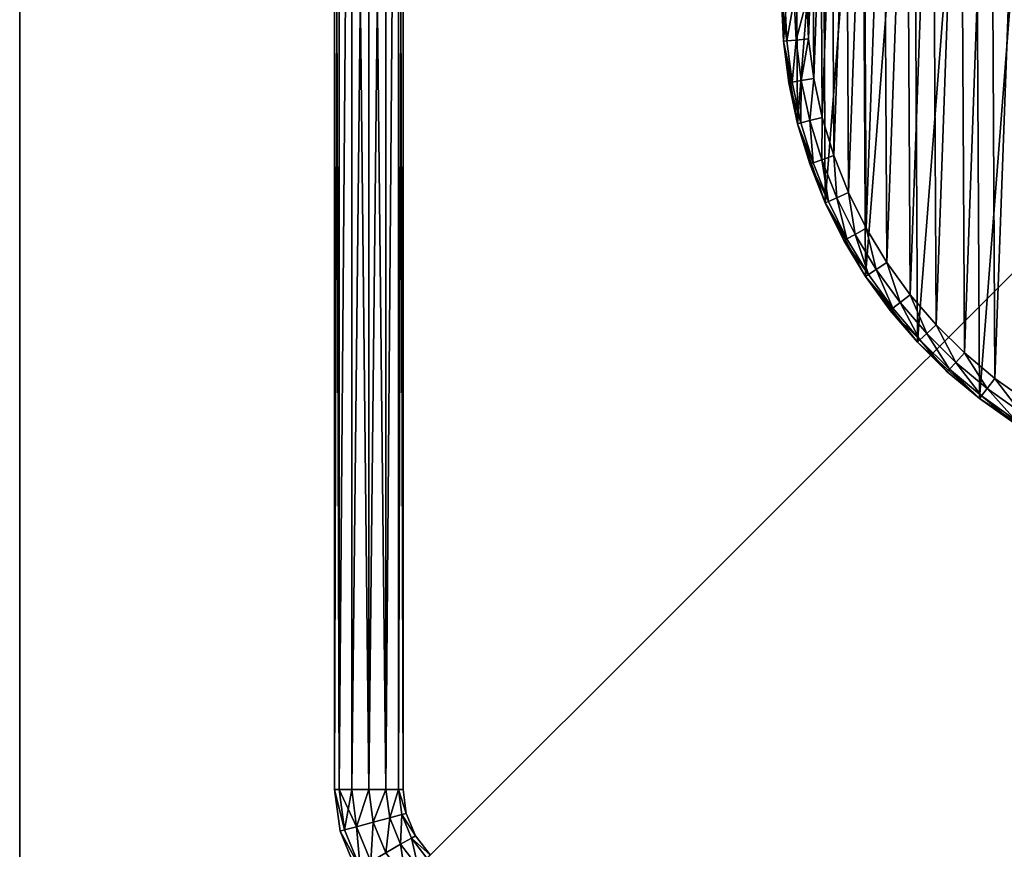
# Model space of a CAD drawing. Header units: millimetres. Extents: x -102 to 98, y 1 to 201.
# Tile 2 of 31: x -102 to -24, y 34 to 99. Entities that reach past the tile are written whole.
import ezdxf

# ---------------------------------------------------------------- set-up
doc = ezdxf.new("R2010")
doc.units = ezdxf.units.MM
doc.header["$LTSCALE"] = 25.4
doc.layers.get('0').update_dxf_attribs({"true_color": 0xff5454})

# ---------------------------------------------------------------- blocks, each defined once
blk = doc.blocks.new('COBA-ANTIQUE-I-9042.STL')
at = {"color": 29, "true_color": 0x40301e}
mesh = blk.add_polyface(dxfattribs=at)
corners = [(-101.681, 201, -30), (-101.681, 1, -35.4), (-101.681, 1, -30), (-101.681, 201, -35.4)]
mesh.append_faces([[corners[k] for k in face] for face in [(0, 1, 2), (1, 0, 3)]], dxfattribs={"vtx0": -1, "color": 29})
at = {"color": 39, "true_color": 0x42361f}
mesh = blk.add_polyface(dxfattribs=at)
corners = [(98.319, 201, -35.4), (-101.681, 1, -35.4), (-101.681, 201, -35.4), (98.319, 1, -35.4)]
mesh.append_faces([[corners[k] for k in face] for face in [(0, 1, 2), (1, 0, 3)]], dxfattribs={"vtx0": -1, "color": 39})
mesh = blk.add_polyface(dxfattribs=at)
corners = [(98.319, 1, -30), (-101.681, 201, -30), (-101.681, 1, -30), (98.319, 201, -30)]
mesh.append_faces([[corners[k] for k in face] for face in [(0, 1, 2), (1, 0, 3)]], dxfattribs={"vtx0": -1, "color": 39})
at = {"color": 250, "true_color": 0x262626}
mesh = blk.add_polyface(dxfattribs=at)
corners = [(-69.769, 169.088, -47.1), (66.046, 32.637, -47.039), (-70.045, 168.726, -47.039), (66.406, 32.912, -47.1)]
mesh.append_faces([[corners[k] for k in face] for face in [(0, 1, 2), (1, 0, 3)]], dxfattribs={"vtx0": -1, "color": 250})
mesh = blk.add_polyface(dxfattribs=at)
corners = [(-69.408, 169.364, -47.039), (66.406, 32.912, -47.1), (-69.769, 169.088, -47.1), (66.682, 33.274, -47.039)]
mesh.append_faces([[corners[k] for k in face] for face in [(0, 1, 2), (1, 0, 3)]], dxfattribs={"vtx0": -1, "color": 250})
mesh = blk.add_polyface(dxfattribs=at)
corners = [(-69.018, 169.539, -46.872), (66.682, 33.274, -47.039), (-69.408, 169.364, -47.039), (66.857, 33.663, -46.872)]
mesh.append_faces([[corners[k] for k in face] for face in [(0, 1, 2), (1, 0, 3)]], dxfattribs={"vtx0": -1, "color": 250})
mesh = blk.add_polyface(dxfattribs=at)
corners = [(-68.848, 169.591, -46.77), (66.857, 33.663, -46.872), (-69.018, 169.539, -46.872), (66.909, 33.833, -46.77)]
mesh.append_faces([[corners[k] for k in face] for face in [(0, 1, 2), (1, 0, 3)]], dxfattribs={"vtx0": -1, "color": 250})
mesh = blk.add_polyface(dxfattribs=at)
corners = [(-68.295, 169.696, -46.25), (66.909, 33.833, -46.77), (-68.848, 169.591, -46.77), (67.014, 34.386, -46.25)]
mesh.append_faces([[corners[k] for k in face] for face in [(0, 1, 2), (1, 0, 3)]], dxfattribs={"vtx0": -1, "color": 250})
mesh = blk.add_polyface(dxfattribs=at)
corners = [(3.957, 97.766, -45.4), (67.035, 34.602, -45.849), (-68.295, 169.696, -46.25)]
mesh.append_faces([[corners[k] for k in face] for face in [(0, 1, 2)]], dxfattribs={"color": 250})
mesh = blk.add_polyface(dxfattribs=at)
corners = [(3.957, 97.766, -45.4), (-68.295, 169.696, -46.25), (-4.916, 106.638, -45.4)]
mesh.append_faces([[corners[k] for k in face] for face in [(0, 1, 2)]], dxfattribs={"color": 250})
mesh = blk.add_polyface(dxfattribs=at)
corners = [(67.035, 34.602, -45.849), (67.014, 34.386, -46.25), (-68.295, 169.696, -46.25)]
mesh.append_faces([[corners[k] for k in face] for face in [(0, 1, 2)]], dxfattribs={"color": 250})
mesh = blk.add_polyface(dxfattribs=at)
corners = [(-70.22, 168.337, -46.872), (65.485, 32.409, -46.77), (-70.272, 168.167, -46.77), (65.655, 32.461, -46.872)]
mesh.append_faces([[corners[k] for k in face] for face in [(0, 1, 2), (1, 0, 3)]], dxfattribs={"vtx0": -1, "color": 250})
mesh = blk.add_polyface(dxfattribs=at)
corners = [(-70.045, 168.726, -47.039), (65.655, 32.461, -46.872), (-70.22, 168.337, -46.872), (66.046, 32.637, -47.039)]
mesh.append_faces([[corners[k] for k in face] for face in [(0, 1, 2), (1, 0, 3)]], dxfattribs={"vtx0": -1, "color": 250})
mesh = blk.add_polyface(dxfattribs=at)
corners = [(-70.377, 167.614, -46.25), (64.932, 32.304, -46.25), (-70.398, 167.398, -45.85)]
mesh.append_faces([[corners[k] for k in face] for face in [(0, 1, 2)]], dxfattribs={"color": 250})
mesh = blk.add_polyface(dxfattribs=at)
corners = [(-70.272, 168.167, -46.77), (64.932, 32.304, -46.25), (-70.377, 167.614, -46.25), (65.485, 32.409, -46.77)]
mesh.append_faces([[corners[k] for k in face] for face in [(0, 1, 2), (1, 0, 3)]], dxfattribs={"vtx0": -1, "color": 250})
mesh = blk.add_polyface(dxfattribs=at)
corners = [(-7.32, 104.234, -45.4), (-70.398, 167.398, -45.85), (64.932, 32.304, -46.25)]
mesh.append_faces([[corners[k] for k in face] for face in [(0, 1, 2)]], dxfattribs={"color": 250})
mesh = blk.add_polyface(dxfattribs=at)
corners = [(-76.881, 163.5, -45.4), (-76.52, 38.5, -46.75), (-76.881, 38.5, -45.4), (-76.52, 163.5, -46.75)]
mesh.append_faces([[corners[k] for k in face] for face in [(0, 1, 2), (1, 0, 3)]], dxfattribs={"vtx0": -1, "color": 250})
mesh = blk.add_polyface(dxfattribs=at)
corners = [(-76.52, 163.5, -44.05), (-76.881, 38.5, -45.4), (-76.52, 38.5, -44.05), (-76.881, 163.5, -45.4)]
mesh.append_faces([[corners[k] for k in face] for face in [(0, 1, 2), (1, 0, 3)]], dxfattribs={"vtx0": -1, "color": 250})
mesh = blk.add_polyface(dxfattribs=at)
corners = [(-75.531, 163.5, -47.738), (-76.52, 38.5, -46.75), (-76.52, 163.5, -46.75), (-75.531, 38.5, -47.738)]
mesh.append_faces([[corners[k] for k in face] for face in [(0, 1, 2), (1, 0, 3)]], dxfattribs={"vtx0": -1, "color": 250})
mesh = blk.add_polyface(dxfattribs=at)
corners = [(-75.531, 163.5, -43.062), (-76.52, 38.5, -44.05), (-75.531, 38.5, -43.062), (-76.52, 163.5, -44.05)]
mesh.append_faces([[corners[k] for k in face] for face in [(0, 1, 2), (1, 0, 3)]], dxfattribs={"vtx0": -1, "color": 250})
mesh = blk.add_polyface(dxfattribs=at)
corners = [(-74.181, 163.5, -48.1), (-75.531, 38.5, -47.738), (-75.531, 163.5, -47.738), (-74.181, 38.5, -48.1)]
mesh.append_faces([[corners[k] for k in face] for face in [(0, 1, 2), (1, 0, 3)]], dxfattribs={"vtx0": -1, "color": 250})
mesh = blk.add_polyface(dxfattribs=at)
corners = [(-74.181, 38.5, -42.7), (-75.531, 163.5, -43.062), (-75.531, 38.5, -43.062), (-74.181, 163.5, -42.7)]
mesh.append_faces([[corners[k] for k in face] for face in [(0, 1, 2), (1, 0, 3)]], dxfattribs={"vtx0": -1, "color": 250})
mesh = blk.add_polyface(dxfattribs=at)
corners = [(-72.831, 163.5, -47.738), (-74.181, 38.5, -48.1), (-74.181, 163.5, -48.1), (-72.831, 38.5, -47.738)]
mesh.append_faces([[corners[k] for k in face] for face in [(0, 1, 2), (1, 0, 3)]], dxfattribs={"vtx0": -1, "color": 250})
mesh = blk.add_polyface(dxfattribs=at)
corners = [(-72.831, 38.5, -43.062), (-74.181, 163.5, -42.7), (-74.181, 38.5, -42.7), (-72.831, 163.5, -43.062)]
mesh.append_faces([[corners[k] for k in face] for face in [(0, 1, 2), (1, 0, 3)]], dxfattribs={"vtx0": -1, "color": 250})
mesh = blk.add_polyface(dxfattribs=at)
corners = [(-71.843, 163.5, -46.75), (-72.831, 38.5, -47.738), (-72.831, 163.5, -47.738), (-71.843, 38.5, -46.75)]
mesh.append_faces([[corners[k] for k in face] for face in [(0, 1, 2), (1, 0, 3)]], dxfattribs={"vtx0": -1, "color": 250})
mesh = blk.add_polyface(dxfattribs=at)
corners = [(-71.843, 163.5, -44.05), (-72.831, 38.5, -43.062), (-71.843, 38.5, -44.05), (-72.831, 163.5, -43.062)]
mesh.append_faces([[corners[k] for k in face] for face in [(0, 1, 2), (1, 0, 3)]], dxfattribs={"vtx0": -1, "color": 250})
mesh = blk.add_polyface(dxfattribs=at)
corners = [(-71.843, 163.5, -46.75), (-71.481, 38.5, -45.4), (-71.843, 38.5, -46.75), (-71.481, 163.5, -45.4)]
mesh.append_faces([[corners[k] for k in face] for face in [(0, 1, 2), (1, 0, 3)]], dxfattribs={"vtx0": -1, "color": 250})
mesh = blk.add_polyface(dxfattribs=at)
corners = [(-71.481, 163.5, -45.4), (-71.843, 38.5, -44.05), (-71.481, 38.5, -45.4), (-71.843, 163.5, -44.05)]
mesh.append_faces([[corners[k] for k in face] for face in [(0, 1, 2), (1, 0, 3)]], dxfattribs={"vtx0": -1, "color": 250})
mesh = blk.add_polyface(dxfattribs=at)
corners = [(-41.527, 97.486, 0), (-40.509, 110.615, 0), (-41.562, 104.093, 0), (-40.405, 90.976, 0), (-38.397, 116.874, 0), (-38.227, 84.739, 0), (-35.283, 122.701, 0), (-35.052, 78.946, 0), (-31.253, 127.936, 0), (-30.967, 73.754, 0), (-26.416, 132.436, 0), (-26.083, 69.305, 0), (-20.905, 136.078, 0), (-20.533, 65.721, 0), (-14.869, 138.764, 0), (-14.47, 63.099, 0), (-8.473, 140.419, 0), (-8.057, 61.511, 0), (-1.893, 140.999, 0), (-1.47, 61.001, 0), (4.694, 140.489, 0), (5.11, 61.581, 0), (11.107, 138.901, 0), (11.506, 63.236, 0), (17.17, 136.279, 0), (17.542, 65.922, 0), (22.72, 132.695, 0), (23.053, 69.564, 0), (27.604, 128.246, 0), (27.89, 74.064, 0), (31.689, 123.054, 0), (31.92, 79.299, 0), (34.864, 117.261, 0), (35.034, 85.126, 0), (37.042, 111.024, 0), (37.146, 91.385, 0), (38.164, 104.514, 0), (38.199, 97.907, 0)]
mesh.append_faces([[corners[k] for k in face] for face in [(0, 1, 2), (36, 35, 37)]], dxfattribs={"vtx0": -1, "color": 250})
mesh.append_faces([[corners[k] for k in face] for face in [(1, 3, 4), (4, 5, 6), (6, 7, 8), (8, 9, 10), (10, 11, 12), (12, 13, 14), (14, 15, 16), (16, 17, 18), (18, 19, 20), (20, 21, 22), (22, 23, 24), (24, 25, 26), (26, 27, 28), (28, 29, 30), (30, 31, 32), (32, 33, 34), (34, 35, 36)]], dxfattribs={"vtx0": -1, "vtx1": -1, "color": 250})
mesh.append_faces([[corners[k] for k in face] for face in [(1, 0, 3), (4, 3, 5), (6, 5, 7), (8, 7, 9), (10, 9, 11), (12, 11, 13), (14, 13, 15), (16, 15, 17), (18, 17, 19), (20, 19, 21), (22, 21, 23), (24, 23, 25), (26, 25, 27), (28, 27, 29), (30, 29, 31), (32, 31, 33), (34, 33, 35)]], dxfattribs={"vtx0": -1, "vtx2": -1, "color": 250})
mesh = blk.add_polyface(dxfattribs=at)
corners = [(-39.568, 103.938, -30), (-39.535, 97.662, -30), (-39.681, 100.799, -30), (-39.196, 107.057, -30), (-39.13, 94.548, -30), (-38.567, 110.134, -30), (-38.469, 91.477, -30), (-37.687, 113.149, -30), (-37.557, 88.472, -30), (-36.561, 116.081, -30), (-36.4, 85.552, -30), (-35.196, 118.909, -30), (-35.006, 82.738, -30), (-33.603, 121.616, -30), (-33.384, 80.048, -30), (-31.792, 124.181, -30), (-31.545, 77.502, -30), (-29.774, 126.589, -30), (-29.503, 75.116, -30), (-27.565, 128.821, -30), (-27.27, 72.907, -30), (-25.18, 130.864, -30), (-24.863, 70.89, -30), (-22.633, 132.702, -30), (-22.297, 69.078, -30), (-19.944, 134.324, -30), (-19.591, 67.485, -30), (-17.129, 135.718, -30), (-16.762, 66.121, -30), (-14.21, 136.875, -30), (-13.83, 64.994, -30), (-11.204, 137.787, -30), (-10.815, 64.114, -30), (-8.134, 138.448, -30), (-7.738, 63.486, -30), (-5.019, 138.853, -30), (-4.62, 63.114, -30), (-1.882, 138.999, -30), (-1.481, 63.001, -30), (1.257, 138.886, -30), (1.656, 63.147, -30), (4.375, 138.514, -30), (4.771, 63.552, -30), (7.452, 137.886, -30), (7.841, 64.213, -30), (10.467, 137.006, -30), (10.847, 65.125, -30), (13.399, 135.879, -30), (13.766, 66.282, -30), (16.228, 134.515, -30), (16.581, 67.676, -30), (18.934, 132.922, -30), (19.27, 69.298, -30), (21.5, 131.11, -30), (21.817, 71.136, -30), (23.907, 129.093, -30), (24.202, 73.179, -30), (26.14, 126.884, -30), (26.412, 75.411, -30), (28.182, 124.498, -30), (28.429, 77.819, -30), (30.021, 121.952, -30), (30.24, 80.384, -30), (31.643, 119.262, -30), (31.834, 83.091, -30), (33.037, 116.448, -30), (33.198, 85.919, -30), (34.194, 113.528, -30), (34.324, 88.851, -30), (35.106, 110.523, -30), (35.204, 91.866, -30), (35.767, 107.452, -30), (35.833, 94.943, -30), (36.172, 104.338, -30), (36.205, 98.062, -30), (36.318, 101.201, -30)]
mesh.append_faces([[corners[k] for k in face] for face in [(0, 1, 2), (74, 73, 75)]], dxfattribs={"vtx0": -1, "color": 250})
mesh.append_faces([[corners[k] for k in face] for face in [(1, 3, 4), (4, 5, 6), (6, 7, 8), (8, 9, 10), (10, 11, 12), (12, 13, 14), (14, 15, 16), (16, 17, 18), (18, 19, 20), (20, 21, 22), (22, 23, 24), (24, 25, 26), (26, 27, 28), (28, 29, 30), (30, 31, 32), (32, 33, 34), (34, 35, 36), (36, 37, 38), (38, 39, 40), (40, 41, 42), (42, 43, 44), (44, 45, 46), (46, 47, 48), (48, 49, 50), (50, 51, 52), (52, 53, 54), (54, 55, 56), (56, 57, 58), (58, 59, 60), (60, 61, 62), (62, 63, 64), (64, 65, 66), (66, 67, 68), (68, 69, 70), (70, 71, 72), (72, 73, 74)]], dxfattribs={"vtx0": -1, "vtx1": -1, "color": 250})
mesh.append_faces([[corners[k] for k in face] for face in [(1, 0, 3), (4, 3, 5), (6, 5, 7), (8, 7, 9), (10, 9, 11), (12, 11, 13), (14, 13, 15), (16, 15, 17), (18, 17, 19), (20, 19, 21), (22, 21, 23), (24, 23, 25), (26, 25, 27), (28, 27, 29), (30, 29, 31), (32, 31, 33), (34, 33, 35), (36, 35, 37), (38, 37, 39), (40, 39, 41), (42, 41, 43), (44, 43, 45), (46, 45, 47), (48, 47, 49), (50, 49, 51), (52, 51, 53), (54, 53, 55), (56, 55, 57), (58, 57, 59), (60, 59, 61), (62, 61, 63), (64, 63, 65), (66, 65, 67), (68, 67, 69), (70, 69, 71), (72, 71, 73)]], dxfattribs={"vtx0": -1, "vtx2": -1, "color": 250})
mesh = blk.add_polyface(dxfattribs=at)
corners = [(-41.562, 104.093, 0), (-41.681, 100.789, -28), (-41.527, 97.486, 0)]
mesh.append_faces([[corners[k] for k in face] for face in [(0, 1, 2)]], dxfattribs={"color": 250})
mesh = blk.add_polyface(dxfattribs=at)
corners = [(-41.681, 100.789, -28), (-41.26, 97.51, -29), (-41.527, 97.486, -28), (-41.413, 100.79, -29)]
mesh.append_faces([[corners[k] for k in face] for face in [(0, 1, 2), (1, 0, 3)]], dxfattribs={"vtx0": -1, "color": 250})
mesh = blk.add_polyface(dxfattribs=at)
corners = [(-41.681, 100.789, -28), (-41.527, 97.486, -28), (-41.527, 97.486, 0)]
mesh.append_faces([[corners[k] for k in face] for face in [(0, 1, 2)]], dxfattribs={"color": 250})
mesh = blk.add_polyface(dxfattribs=at)
corners = [(-40.681, 100.794, -29.732), (-41.26, 97.51, -29), (-41.413, 100.79, -29), (-40.531, 97.574, -29.732)]
mesh.append_faces([[corners[k] for k in face] for face in [(0, 1, 2), (1, 0, 3)]], dxfattribs={"vtx0": -1, "color": 250})
mesh = blk.add_polyface(dxfattribs=at)
corners = [(-39.681, 100.799, -30), (-40.531, 97.574, -29.732), (-40.681, 100.794, -29.732), (-39.535, 97.662, -30)]
mesh.append_faces([[corners[k] for k in face] for face in [(0, 1, 2), (1, 0, 3)]], dxfattribs={"vtx0": -1, "color": 250})
mesh = blk.add_polyface(dxfattribs=at)
corners = [(-41.527, 97.486, -28), (-40.837, 94.254, -29), (-41.101, 94.208, -28), (-41.26, 97.51, -29)]
mesh.append_faces([[corners[k] for k in face] for face in [(0, 1, 2), (1, 0, 3)]], dxfattribs={"vtx0": -1, "color": 250})
mesh = blk.add_polyface(dxfattribs=at)
corners = [(-41.527, 97.486, -28), (-41.101, 94.208, -28), (-41.527, 97.486, 0)]
mesh.append_faces([[corners[k] for k in face] for face in [(0, 1, 2)]], dxfattribs={"color": 250})
mesh = blk.add_polyface(dxfattribs=at)
corners = [(-41.527, 97.486, 0), (-41.101, 94.208, -28), (-40.405, 90.976, 0)]
mesh.append_faces([[corners[k] for k in face] for face in [(0, 1, 2)]], dxfattribs={"color": 250})
mesh = blk.add_polyface(dxfattribs=at)
corners = [(-40.531, 97.574, -29.732), (-40.837, 94.254, -29), (-41.26, 97.51, -29), (-40.115, 94.378, -29.732)]
mesh.append_faces([[corners[k] for k in face] for face in [(0, 1, 2), (1, 0, 3)]], dxfattribs={"vtx0": -1, "color": 250})
mesh = blk.add_polyface(dxfattribs=at)
corners = [(-39.535, 97.662, -30), (-40.115, 94.378, -29.732), (-40.531, 97.574, -29.732), (-39.13, 94.548, -30)]
mesh.append_faces([[corners[k] for k in face] for face in [(0, 1, 2), (1, 0, 3)]], dxfattribs={"vtx0": -1, "color": 250})
mesh = blk.add_polyface(dxfattribs=at)
corners = [(-41.101, 94.208, -28), (-40.146, 91.043, -29), (-40.405, 90.976, -28), (-40.837, 94.254, -29)]
mesh.append_faces([[corners[k] for k in face] for face in [(0, 1, 2), (1, 0, 3)]], dxfattribs={"vtx0": -1, "color": 250})
mesh = blk.add_polyface(dxfattribs=at)
corners = [(-41.101, 94.208, -28), (-40.405, 90.976, -28), (-40.405, 90.976, 0)]
mesh.append_faces([[corners[k] for k in face] for face in [(0, 1, 2)]], dxfattribs={"color": 250})
mesh = blk.add_polyface(dxfattribs=at)
corners = [(-40.115, 94.378, -29.732), (-40.146, 91.043, -29), (-40.837, 94.254, -29), (-39.437, 91.227, -29.732)]
mesh.append_faces([[corners[k] for k in face] for face in [(0, 1, 2), (1, 0, 3)]], dxfattribs={"vtx0": -1, "color": 250})
mesh = blk.add_polyface(dxfattribs=at)
corners = [(-39.13, 94.548, -30), (-39.437, 91.227, -29.732), (-40.115, 94.378, -29.732), (-38.469, 91.477, -30)]
mesh.append_faces([[corners[k] for k in face] for face in [(0, 1, 2), (1, 0, 3)]], dxfattribs={"vtx0": -1, "color": 250})
mesh = blk.add_polyface(dxfattribs=at)
corners = [(-40.405, 90.976, -28), (-39.192, 87.901, -29), (-39.445, 87.812, -28), (-40.146, 91.043, -29)]
mesh.append_faces([[corners[k] for k in face] for face in [(0, 1, 2), (1, 0, 3)]], dxfattribs={"vtx0": -1, "color": 250})
mesh = blk.add_polyface(dxfattribs=at)
corners = [(-40.405, 90.976, -28), (-39.445, 87.812, -28), (-40.405, 90.976, 0)]
mesh.append_faces([[corners[k] for k in face] for face in [(0, 1, 2)]], dxfattribs={"color": 250})
mesh = blk.add_polyface(dxfattribs=at)
corners = [(-40.405, 90.976, 0), (-39.445, 87.812, -28), (-38.227, 84.739, 0)]
mesh.append_faces([[corners[k] for k in face] for face in [(0, 1, 2)]], dxfattribs={"color": 250})
mesh = blk.add_polyface(dxfattribs=at)
corners = [(-39.437, 91.227, -29.732), (-39.192, 87.901, -29), (-40.146, 91.043, -29), (-38.501, 88.142, -29.732)]
mesh.append_faces([[corners[k] for k in face] for face in [(0, 1, 2), (1, 0, 3)]], dxfattribs={"vtx0": -1, "color": 250})
mesh = blk.add_polyface(dxfattribs=at)
corners = [(-38.469, 91.477, -30), (-38.501, 88.142, -29.732), (-39.437, 91.227, -29.732), (-37.557, 88.472, -30)]
mesh.append_faces([[corners[k] for k in face] for face in [(0, 1, 2), (1, 0, 3)]], dxfattribs={"vtx0": -1, "color": 250})
mesh = blk.add_polyface(dxfattribs=at)
corners = [(-37.557, 88.472, -30), (-37.313, 85.146, -29.732), (-38.501, 88.142, -29.732), (-36.4, 85.552, -30)]
mesh.append_faces([[corners[k] for k in face] for face in [(0, 1, 2), (1, 0, 3)]], dxfattribs={"vtx0": -1, "color": 250})
mesh = blk.add_polyface(dxfattribs=at)
corners = [(-39.445, 87.812, -28), (-37.982, 84.848, -29), (-38.227, 84.739, -28), (-39.192, 87.901, -29)]
mesh.append_faces([[corners[k] for k in face] for face in [(0, 1, 2), (1, 0, 3)]], dxfattribs={"vtx0": -1, "color": 250})
mesh = blk.add_polyface(dxfattribs=at)
corners = [(-39.445, 87.812, -28), (-38.227, 84.739, -28), (-38.227, 84.739, 0)]
mesh.append_faces([[corners[k] for k in face] for face in [(0, 1, 2)]], dxfattribs={"color": 250})
mesh = blk.add_polyface(dxfattribs=at)
corners = [(-38.501, 88.142, -29.732), (-37.982, 84.848, -29), (-39.192, 87.901, -29), (-37.313, 85.146, -29.732)]
mesh.append_faces([[corners[k] for k in face] for face in [(0, 1, 2), (1, 0, 3)]], dxfattribs={"vtx0": -1, "color": 250})
mesh = blk.add_polyface(dxfattribs=at)
corners = [(-36.4, 85.552, -30), (-35.882, 82.257, -29.732), (-37.313, 85.146, -29.732), (-35.006, 82.738, -30)]
mesh.append_faces([[corners[k] for k in face] for face in [(0, 1, 2), (1, 0, 3)]], dxfattribs={"vtx0": -1, "color": 250})
mesh = blk.add_polyface(dxfattribs=at)
corners = [(-38.227, 84.739, -28), (-36.524, 81.905, -29), (-36.759, 81.777, -28), (-37.982, 84.848, -29)]
mesh.append_faces([[corners[k] for k in face] for face in [(0, 1, 2), (1, 0, 3)]], dxfattribs={"vtx0": -1, "color": 250})
mesh = blk.add_polyface(dxfattribs=at)
corners = [(-38.227, 84.739, -28), (-36.759, 81.777, -28), (-38.227, 84.739, 0)]
mesh.append_faces([[corners[k] for k in face] for face in [(0, 1, 2)]], dxfattribs={"color": 250})
mesh = blk.add_polyface(dxfattribs=at)
corners = [(-38.227, 84.739, 0), (-36.759, 81.777, -28), (-35.052, 78.946, 0)]
mesh.append_faces([[corners[k] for k in face] for face in [(0, 1, 2)]], dxfattribs={"color": 250})
mesh = blk.add_polyface(dxfattribs=at)
corners = [(-37.313, 85.146, -29.732), (-36.524, 81.905, -29), (-37.982, 84.848, -29), (-35.882, 82.257, -29.732)]
mesh.append_faces([[corners[k] for k in face] for face in [(0, 1, 2), (1, 0, 3)]], dxfattribs={"vtx0": -1, "color": 250})
mesh = blk.add_polyface(dxfattribs=at)
corners = [(-35.882, 82.257, -29.732), (-34.829, 79.093, -29), (-36.524, 81.905, -29), (-34.218, 79.497, -29.732)]
mesh.append_faces([[corners[k] for k in face] for face in [(0, 1, 2), (1, 0, 3)]], dxfattribs={"vtx0": -1, "color": 250})
mesh = blk.add_polyface(dxfattribs=at)
corners = [(-35.006, 82.738, -30), (-34.218, 79.497, -29.732), (-35.882, 82.257, -29.732), (-33.384, 80.048, -30)]
mesh.append_faces([[corners[k] for k in face] for face in [(0, 1, 2), (1, 0, 3)]], dxfattribs={"vtx0": -1, "color": 250})
mesh = blk.add_polyface(dxfattribs=at)
corners = [(-36.759, 81.777, -28), (-34.829, 79.093, -29), (-35.052, 78.946, -28), (-36.524, 81.905, -29)]
mesh.append_faces([[corners[k] for k in face] for face in [(0, 1, 2), (1, 0, 3)]], dxfattribs={"vtx0": -1, "color": 250})
mesh = blk.add_polyface(dxfattribs=at)
corners = [(-36.759, 81.777, -28), (-35.052, 78.946, -28), (-35.052, 78.946, 0)]
mesh.append_faces([[corners[k] for k in face] for face in [(0, 1, 2)]], dxfattribs={"color": 250})
mesh = blk.add_polyface(dxfattribs=at)
corners = [(-33.384, 80.048, -30), (-32.331, 76.884, -29.732), (-34.218, 79.497, -29.732), (-31.545, 77.502, -30)]
mesh.append_faces([[corners[k] for k in face] for face in [(0, 1, 2), (1, 0, 3)]], dxfattribs={"vtx0": -1, "color": 250})
mesh = blk.add_polyface(dxfattribs=at)
corners = [(-34.218, 79.497, -29.732), (-32.906, 76.431, -29), (-34.829, 79.093, -29), (-32.331, 76.884, -29.732)]
mesh.append_faces([[corners[k] for k in face] for face in [(0, 1, 2), (1, 0, 3)]], dxfattribs={"vtx0": -1, "color": 250})
mesh = blk.add_polyface(dxfattribs=at)
corners = [(-35.052, 78.946, -28), (-32.906, 76.431, -29), (-33.117, 76.265, -28), (-34.829, 79.093, -29)]
mesh.append_faces([[corners[k] for k in face] for face in [(0, 1, 2), (1, 0, 3)]], dxfattribs={"vtx0": -1, "color": 250})
mesh = blk.add_polyface(dxfattribs=at)
corners = [(-35.052, 78.946, -28), (-33.117, 76.265, -28), (-35.052, 78.946, 0)]
mesh.append_faces([[corners[k] for k in face] for face in [(0, 1, 2)]], dxfattribs={"color": 250})
mesh = blk.add_polyface(dxfattribs=at)
corners = [(-35.052, 78.946, 0), (-33.117, 76.265, -28), (-30.967, 73.754, 0)]
mesh.append_faces([[corners[k] for k in face] for face in [(0, 1, 2)]], dxfattribs={"color": 250})
mesh = blk.add_polyface(dxfattribs=at)
corners = [(-32.331, 76.884, -29.732), (-30.771, 73.936, -29), (-32.906, 76.431, -29), (-30.235, 74.435, -29.732)]
mesh.append_faces([[corners[k] for k in face] for face in [(0, 1, 2), (1, 0, 3)]], dxfattribs={"vtx0": -1, "color": 250})
mesh = blk.add_polyface(dxfattribs=at)
corners = [(-31.545, 77.502, -30), (-30.235, 74.435, -29.732), (-32.331, 76.884, -29.732), (-29.503, 75.116, -30)]
mesh.append_faces([[corners[k] for k in face] for face in [(0, 1, 2), (1, 0, 3)]], dxfattribs={"vtx0": -1, "color": 250})
mesh = blk.add_polyface(dxfattribs=at)
corners = [(-33.117, 76.265, -28), (-30.771, 73.936, -29), (-30.967, 73.754, -28), (-32.906, 76.431, -29)]
mesh.append_faces([[corners[k] for k in face] for face in [(0, 1, 2), (1, 0, 3)]], dxfattribs={"vtx0": -1, "color": 250})
mesh = blk.add_polyface(dxfattribs=at)
corners = [(-33.117, 76.265, -28), (-30.967, 73.754, -28), (-30.967, 73.754, 0)]
mesh.append_faces([[corners[k] for k in face] for face in [(0, 1, 2)]], dxfattribs={"color": 250})
mesh = blk.add_polyface(dxfattribs=at)
corners = [(-29.503, 75.116, -30), (-27.944, 72.168, -29.732), (-30.235, 74.435, -29.732), (-27.27, 72.907, -30)]
mesh.append_faces([[corners[k] for k in face] for face in [(0, 1, 2), (1, 0, 3)]], dxfattribs={"vtx0": -1, "color": 250})
mesh = blk.add_polyface(dxfattribs=at)
corners = [(-28.617, 71.428, -28), (-30.771, 73.936, -29), (-28.437, 71.627, -29), (-30.967, 73.754, -28)]
mesh.append_faces([[corners[k] for k in face] for face in [(0, 1, 2), (1, 0, 3)]], dxfattribs={"vtx0": -1, "color": 250})
mesh = blk.add_polyface(dxfattribs=at)
corners = [(-30.967, 73.754, 0), (-30.967, 73.754, -28), (-28.617, 71.428, -28)]
mesh.append_faces([[corners[k] for k in face] for face in [(0, 1, 2)]], dxfattribs={"color": 250})
mesh = blk.add_polyface(dxfattribs=at)
corners = [(-30.967, 73.754, 0), (-28.617, 71.428, -28), (-26.083, 69.305, 0)]
mesh.append_faces([[corners[k] for k in face] for face in [(0, 1, 2)]], dxfattribs={"color": 250})
mesh = blk.add_polyface(dxfattribs=at)
corners = [(-30.235, 74.435, -29.732), (-28.437, 71.627, -29), (-30.771, 73.936, -29), (-27.944, 72.168, -29.732)]
mesh.append_faces([[corners[k] for k in face] for face in [(0, 1, 2), (1, 0, 3)]], dxfattribs={"vtx0": -1, "color": 250})
mesh = blk.add_polyface(dxfattribs=at)
corners = [(-27.27, 72.907, -30), (-25.473, 70.098, -29.732), (-27.944, 72.168, -29.732), (-24.863, 70.89, -30)]
mesh.append_faces([[corners[k] for k in face] for face in [(0, 1, 2), (1, 0, 3)]], dxfattribs={"vtx0": -1, "color": 250})
mesh = blk.add_polyface(dxfattribs=at)
corners = [(-27.944, 72.168, -29.732), (-25.92, 69.517, -29), (-28.437, 71.627, -29), (-25.473, 70.098, -29.732)]
mesh.append_faces([[corners[k] for k in face] for face in [(0, 1, 2), (1, 0, 3)]], dxfattribs={"vtx0": -1, "color": 250})
mesh = blk.add_polyface(dxfattribs=at)
corners = [(-26.083, 69.305, -28), (-28.437, 71.627, -29), (-25.92, 69.517, -29), (-28.617, 71.428, -28)]
mesh.append_faces([[corners[k] for k in face] for face in [(0, 1, 2), (1, 0, 3)]], dxfattribs={"vtx0": -1, "color": 250})
mesh = blk.add_polyface(dxfattribs=at)
corners = [(-26.083, 69.305, 0), (-28.617, 71.428, -28), (-26.083, 69.305, -28)]
mesh.append_faces([[corners[k] for k in face] for face in [(0, 1, 2)]], dxfattribs={"color": 250})
mesh = blk.add_polyface(dxfattribs=at)
corners = [(-24.863, 70.89, -30), (-22.84, 68.238, -29.732), (-25.473, 70.098, -29.732), (-22.297, 69.078, -30)]
mesh.append_faces([[corners[k] for k in face] for face in [(0, 1, 2), (1, 0, 3)]], dxfattribs={"vtx0": -1, "color": 250})
mesh = blk.add_polyface(dxfattribs=at)
corners = [(-25.473, 70.098, -29.732), (-23.237, 67.623, -29), (-25.92, 69.517, -29), (-22.84, 68.238, -29.732)]
mesh.append_faces([[corners[k] for k in face] for face in [(0, 1, 2), (1, 0, 3)]], dxfattribs={"vtx0": -1, "color": 250})
mesh = blk.add_polyface(dxfattribs=at)
corners = [(-23.382, 67.398, -28), (-25.92, 69.517, -29), (-23.237, 67.623, -29), (-26.083, 69.305, -28)]
mesh.append_faces([[corners[k] for k in face] for face in [(0, 1, 2), (1, 0, 3)]], dxfattribs={"vtx0": -1, "color": 250})
mesh = blk.add_polyface(dxfattribs=at)
corners = [(-26.083, 69.305, 0), (-26.083, 69.305, -28), (-23.382, 67.398, -28)]
mesh.append_faces([[corners[k] for k in face] for face in [(0, 1, 2)]], dxfattribs={"color": 250})
mesh = blk.add_polyface(dxfattribs=at)
corners = [(-26.083, 69.305, 0), (-23.382, 67.398, -28), (-20.533, 65.721, 0)]
mesh.append_faces([[corners[k] for k in face] for face in [(0, 1, 2)]], dxfattribs={"color": 250})
mesh = blk.add_polyface(dxfattribs=at)
corners = [(-76.881, 38.5, -45.4), (-76.099, 35.307, -46.75), (-76.449, 35.213, -45.4), (-76.52, 38.5, -46.75)]
mesh.append_faces([[corners[k] for k in face] for face in [(0, 1, 2), (1, 0, 3)]], dxfattribs={"vtx0": -1, "color": 250})
mesh = blk.add_polyface(dxfattribs=at)
corners = [(-76.099, 35.307, -44.05), (-76.881, 38.5, -45.4), (-76.449, 35.213, -45.4), (-76.52, 38.5, -44.05)]
mesh.append_faces([[corners[k] for k in face] for face in [(0, 1, 2), (1, 0, 3)]], dxfattribs={"vtx0": -1, "color": 250})
mesh = blk.add_polyface(dxfattribs=at)
corners = [(-75.531, 38.5, -47.738), (-76.099, 35.307, -46.75), (-76.52, 38.5, -46.75), (-75.145, 35.562, -47.738)]
mesh.append_faces([[corners[k] for k in face] for face in [(0, 1, 2), (1, 0, 3)]], dxfattribs={"vtx0": -1, "color": 250})
mesh = blk.add_polyface(dxfattribs=at)
corners = [(-75.145, 35.562, -43.062), (-76.52, 38.5, -44.05), (-76.099, 35.307, -44.05), (-75.531, 38.5, -43.062)]
mesh.append_faces([[corners[k] for k in face] for face in [(0, 1, 2), (1, 0, 3)]], dxfattribs={"vtx0": -1, "color": 250})
mesh = blk.add_polyface(dxfattribs=at)
corners = [(-74.181, 38.5, -48.1), (-75.145, 35.562, -47.738), (-75.531, 38.5, -47.738), (-73.841, 35.912, -48.1)]
mesh.append_faces([[corners[k] for k in face] for face in [(0, 1, 2), (1, 0, 3)]], dxfattribs={"vtx0": -1, "color": 250})
mesh = blk.add_polyface(dxfattribs=at)
corners = [(-75.145, 35.562, -43.062), (-74.181, 38.5, -42.7), (-75.531, 38.5, -43.062), (-73.841, 35.912, -42.7)]
mesh.append_faces([[corners[k] for k in face] for face in [(0, 1, 2), (1, 0, 3)]], dxfattribs={"vtx0": -1, "color": 250})
mesh = blk.add_polyface(dxfattribs=at)
corners = [(-72.831, 38.5, -47.738), (-73.841, 35.912, -48.1), (-74.181, 38.5, -48.1), (-72.537, 36.261, -47.738)]
mesh.append_faces([[corners[k] for k in face] for face in [(0, 1, 2), (1, 0, 3)]], dxfattribs={"vtx0": -1, "color": 250})
mesh = blk.add_polyface(dxfattribs=at)
corners = [(-73.841, 35.912, -42.7), (-72.831, 38.5, -43.062), (-74.181, 38.5, -42.7), (-72.537, 36.261, -43.062)]
mesh.append_faces([[corners[k] for k in face] for face in [(0, 1, 2), (1, 0, 3)]], dxfattribs={"vtx0": -1, "color": 250})
mesh = blk.add_polyface(dxfattribs=at)
corners = [(-71.843, 38.5, -46.75), (-72.537, 36.261, -47.738), (-72.831, 38.5, -47.738), (-71.582, 36.517, -46.75)]
mesh.append_faces([[corners[k] for k in face] for face in [(0, 1, 2), (1, 0, 3)]], dxfattribs={"vtx0": -1, "color": 250})
mesh = blk.add_polyface(dxfattribs=at)
corners = [(-72.537, 36.261, -43.062), (-71.843, 38.5, -44.05), (-72.831, 38.5, -43.062), (-71.582, 36.517, -44.05)]
mesh.append_faces([[corners[k] for k in face] for face in [(0, 1, 2), (1, 0, 3)]], dxfattribs={"vtx0": -1, "color": 250})
mesh = blk.add_polyface(dxfattribs=at)
corners = [(-71.843, 38.5, -46.75), (-71.233, 36.611, -45.4), (-71.582, 36.517, -46.75), (-71.481, 38.5, -45.4)]
mesh.append_faces([[corners[k] for k in face] for face in [(0, 1, 2), (1, 0, 3)]], dxfattribs={"vtx0": -1, "color": 250})
mesh = blk.add_polyface(dxfattribs=at)
corners = [(-71.233, 36.611, -45.4), (-71.843, 38.5, -44.05), (-71.582, 36.517, -44.05), (-71.481, 38.5, -45.4)]
mesh.append_faces([[corners[k] for k in face] for face in [(0, 1, 2), (1, 0, 3)]], dxfattribs={"vtx0": -1, "color": 250})
mesh = blk.add_polyface(dxfattribs=at)
corners = [(-71.582, 36.517, -46.75), (-71.673, 34.175, -47.738), (-72.537, 36.261, -47.738), (-70.817, 34.669, -46.75)]
mesh.append_faces([[corners[k] for k in face] for face in [(0, 1, 2), (1, 0, 3)]], dxfattribs={"vtx0": -1, "color": 250})
mesh = blk.add_polyface(dxfattribs=at)
corners = [(-71.673, 34.175, -43.062), (-71.582, 36.517, -44.05), (-72.537, 36.261, -43.062), (-70.817, 34.669, -44.05)]
mesh.append_faces([[corners[k] for k in face] for face in [(0, 1, 2), (1, 0, 3)]], dxfattribs={"vtx0": -1, "color": 250})
mesh = blk.add_polyface(dxfattribs=at)
corners = [(-71.582, 36.517, -46.75), (-70.503, 34.85, -45.4), (-70.817, 34.669, -46.75), (-71.233, 36.611, -45.4)]
mesh.append_faces([[corners[k] for k in face] for face in [(0, 1, 2), (1, 0, 3)]], dxfattribs={"vtx0": -1, "color": 250})
mesh = blk.add_polyface(dxfattribs=at)
corners = [(-70.503, 34.85, -45.4), (-71.582, 36.517, -44.05), (-70.817, 34.669, -44.05), (-71.233, 36.611, -45.4)]
mesh.append_faces([[corners[k] for k in face] for face in [(0, 1, 2), (1, 0, 3)]], dxfattribs={"vtx0": -1, "color": 250})
mesh = blk.add_polyface(dxfattribs=at)
corners = [(-73.841, 35.912, -48.1), (-74.011, 32.825, -47.738), (-75.145, 35.562, -47.738), (-72.842, 33.5, -48.1)]
mesh.append_faces([[corners[k] for k in face] for face in [(0, 1, 2), (1, 0, 3)]], dxfattribs={"vtx0": -1, "color": 250})
mesh = blk.add_polyface(dxfattribs=at)
corners = [(-74.011, 32.825, -43.062), (-73.841, 35.912, -42.7), (-75.145, 35.562, -43.062), (-72.842, 33.5, -42.7)]
mesh.append_faces([[corners[k] for k in face] for face in [(0, 1, 2), (1, 0, 3)]], dxfattribs={"vtx0": -1, "color": 250})
mesh = blk.add_polyface(dxfattribs=at)
corners = [(-72.537, 36.261, -47.738), (-72.842, 33.5, -48.1), (-73.841, 35.912, -48.1), (-71.673, 34.175, -47.738)]
mesh.append_faces([[corners[k] for k in face] for face in [(0, 1, 2), (1, 0, 3)]], dxfattribs={"vtx0": -1, "color": 250})
mesh = blk.add_polyface(dxfattribs=at)
corners = [(-72.842, 33.5, -42.7), (-72.537, 36.261, -43.062), (-73.841, 35.912, -42.7), (-71.673, 34.175, -43.062)]
mesh.append_faces([[corners[k] for k in face] for face in [(0, 1, 2), (1, 0, 3)]], dxfattribs={"vtx0": -1, "color": 250})
mesh = blk.add_polyface(dxfattribs=at)
corners = [(-76.449, 35.213, -45.4), (-74.867, 32.331, -46.75), (-75.18, 32.15, -45.4), (-76.099, 35.307, -46.75)]
mesh.append_faces([[corners[k] for k in face] for face in [(0, 1, 2), (1, 0, 3)]], dxfattribs={"vtx0": -1, "color": 250})
mesh = blk.add_polyface(dxfattribs=at)
corners = [(-74.867, 32.331, -44.05), (-76.449, 35.213, -45.4), (-75.18, 32.15, -45.4), (-76.099, 35.307, -44.05)]
mesh.append_faces([[corners[k] for k in face] for face in [(0, 1, 2), (1, 0, 3)]], dxfattribs={"vtx0": -1, "color": 250})
mesh = blk.add_polyface(dxfattribs=at)
corners = [(-75.145, 35.562, -47.738), (-74.867, 32.331, -46.75), (-76.099, 35.307, -46.75), (-74.011, 32.825, -47.738)]
mesh.append_faces([[corners[k] for k in face] for face in [(0, 1, 2), (1, 0, 3)]], dxfattribs={"vtx0": -1, "color": 250})
mesh = blk.add_polyface(dxfattribs=at)
corners = [(-74.867, 32.331, -44.05), (-75.145, 35.562, -43.062), (-76.099, 35.307, -44.05), (-74.011, 32.825, -43.062)]
mesh.append_faces([[corners[k] for k in face] for face in [(0, 1, 2), (1, 0, 3)]], dxfattribs={"vtx0": -1, "color": 250})
mesh = blk.add_polyface(dxfattribs=at)
corners = [(-71.673, 34.175, -47.738), (-71.253, 31.429, -48.1), (-72.842, 33.5, -48.1), (-70.298, 32.384, -47.738)]
mesh.append_faces([[corners[k] for k in face] for face in [(0, 1, 2), (1, 0, 3)]], dxfattribs={"vtx0": -1, "color": 250})
mesh = blk.add_polyface(dxfattribs=at)
corners = [(-71.253, 31.429, -42.7), (-71.673, 34.175, -43.062), (-72.842, 33.5, -42.7), (-70.298, 32.384, -43.062)]
mesh.append_faces([[corners[k] for k in face] for face in [(0, 1, 2), (1, 0, 3)]], dxfattribs={"vtx0": -1, "color": 250})
mesh = blk.add_polyface(dxfattribs=at)
corners = [(-70.817, 34.669, -46.75), (-70.298, 32.384, -47.738), (-71.673, 34.175, -47.738), (-69.599, 33.082, -46.75)]
mesh.append_faces([[corners[k] for k in face] for face in [(0, 1, 2), (1, 0, 3)]], dxfattribs={"vtx0": -1, "color": 250})
mesh = blk.add_polyface(dxfattribs=at)
corners = [(-70.298, 32.384, -43.062), (-70.817, 34.669, -44.05), (-71.673, 34.175, -43.062), (-69.599, 33.082, -44.05)]
mesh.append_faces([[corners[k] for k in face] for face in [(0, 1, 2), (1, 0, 3)]], dxfattribs={"vtx0": -1, "color": 250})
mesh = blk.add_polyface(dxfattribs=at)
corners = [(-70.817, 34.669, -46.75), (-69.343, 33.338, -45.4), (-69.599, 33.082, -46.75), (-70.503, 34.85, -45.4)]
mesh.append_faces([[corners[k] for k in face] for face in [(0, 1, 2), (1, 0, 3)]], dxfattribs={"vtx0": -1, "color": 250})
mesh = blk.add_polyface(dxfattribs=at)
corners = [(-69.343, 33.338, -45.4), (-70.817, 34.669, -44.05), (-69.599, 33.082, -44.05), (-70.503, 34.85, -45.4)]
mesh.append_faces([[corners[k] for k in face] for face in [(0, 1, 2), (1, 0, 3)]], dxfattribs={"vtx0": -1, "color": 250})

msp = doc.modelspace()

# ---------------------------------------------------------------- block references
at = {"color": 0}
msp.add_blockref('COBA-ANTIQUE-I-9042.STL', (0, 0), dxfattribs=at)

doc.saveas('drawing.dxf')
